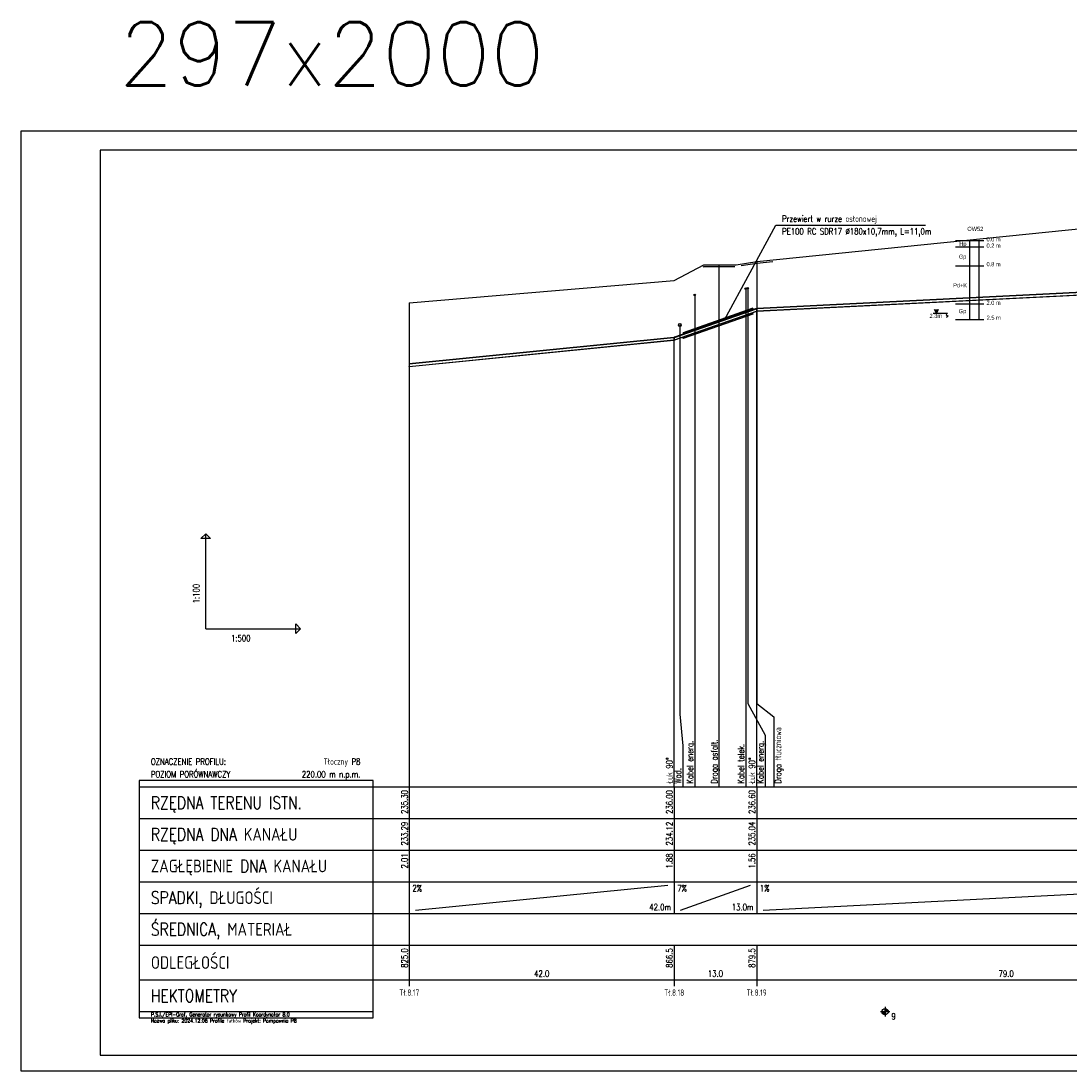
# Model space of a CAD drawing. Header units: metres. Extents: x -25 to 2175, y -3394 to -342.
# Tile 34 of 52: x -25 to 307, y -1077 to -746. Entities that reach past the tile are written whole.
import ezdxf
from ezdxf.enums import TextEntityAlignment as Align

# ---------------------------------------------------------------- set-up
doc = ezdxf.new("R2010")
doc.units = ezdxf.units.M
doc.header["$LTSCALE"] = 0.2
doc.layers.get('0').update_dxf_attribs({"color": 8, "linetype": 'CONTINUOUS'})
for name, color, linetype in [('gleba', 20, 'CONTINUOUS'), ('Linie_tabeli', 7, 'CONTINUOUS'), ('Pomocnicza', 1, 'CONTINUOUS'), ('Pompownia_P8_Liczby', 7, 'CONTINUOUS'), ('Pompownia_P8_Linie_odn', 7, 'CONTINUOUS'), ('Pompownia_P8_Linie_opisowe', 7, 'CONTINUOUS'), ('Pompownia_P8_Linie_tabeli', 7, 'CONTINUOUS'), ('Pompownia_P8_Odcinki', 7, 'CONTINUOUS'), ('Pompownia_P8_Opis_PZ', 7, 'CONTINUOUS'), ('Pompownia_P8_Opis_uzbr_n', 7, 'CONTINUOUS'), ('Pompownia_P8_Rury_ochr', 7, 'CONTINUOUS'), ('Pompownia_P8_Teksty', 7, 'CONTINUOUS'), ('Pompownia_P8_Teren_istn', 3, 'CONTINUOUS'), ('Pompownia_P8_Uzbr_nadz', 7, 'CONTINUOUS'), ('Pompownia_P8_Uzbr_podz', 7, 'CONTINUOUS'), ('Pompownia_P8_Wezly', 7, 'CONTINUOUS'), ('warstwa_nr_0', 8, 'CONTINUOUS')]:
    doc.layers.add(name, color=color, linetype=linetype)
doc.styles.get("Standard").update_dxf_attribs({"font": 'simplex.shx'})

msp = doc.modelspace()

# ---------------------------------------------------------------- hatches: boundary and pattern name
msp.add_hatch(color=256).paths.add_polyline_path([(265.25, -836.67), (264.01, -836.67), (264.63, -837.89)])

# ---------------------------------------------------------------- linework, layer by layer
for p, q in [((264.63, -837.89), (264.01, -836.67)), ((265.25, -836.67), (264.63, -837.89))]:
    msp.add_line(p, q)
at = {"layer": 'Linie_tabeli'}
for p, q in [((270.63, -814.89), (279.63, -814.89)), ((270.63, -816.89), (279.63, -816.89)), ((270.63, -822.89), (279.63, -822.89)), ((270.63, -834.89), (279.63, -834.89)), ((263.59, -837.89), (268.04, -837.89)), ((263.59, -837.89), (268.04, -837.89)), ((263.76, -837.89), (268.2, -837.89)), ((270.63, -839.89), (279.63, -839.89))]:
    msp.add_line(p, q, dxfattribs=at)
msp.add_lwpolyline([(0.29, -1072.31), (1969.29, -1072.31), (1969.29, -786.31), (0.29, -786.31)], close=True, dxfattribs=at)
msp.add_spline([(268.2, -837.89), (267.75, -838.39), (268.28, -838.68), (267.73, -839.23)], degree=3, dxfattribs=at)
at = {"layer": 'Pomocnicza'}
for points in [[(275.08, -814.89), (275.08, -839.89)], [(278.08, -814.89), (278.08, -829.89)], [(278.08, -814.89), (278.08, -839.89)]]:
    msp.add_lwpolyline(points, dxfattribs=at)
at = {"layer": 'Pompownia_P8_Liczby'}
for p, q in [((247.43, -1058.68), (249.41, -1058.41)), ((247.44, -1058.75), (249.4, -1058.34)), ((247.46, -1058.82), (249.38, -1058.27)), ((247.48, -1058.89), (249.36, -1058.2)), ((247.51, -1058.95), (249.33, -1058.14)), ((247.54, -1059.01), (249.3, -1058.08)), ((247.57, -1059.07), (249.27, -1058.01)), ((247.61, -1059.13), (249.23, -1057.96)), ((247.65, -1059.19), (249.19, -1057.9)), ((247.7, -1059.24), (249.14, -1057.85)), ((247.75, -1059.29), (249.09, -1057.8)), ((247.8, -1059.33), (249.04, -1057.76)), ((247.86, -1059.37), (248.98, -1057.72)), ((247.92, -1059.41), (248.92, -1057.68)), ((247.98, -1059.44), (248.86, -1057.65)), ((248.05, -1059.47), (248.8, -1057.62)), ((248.11, -1059.5), (248.73, -1057.59)), ((248.18, -1059.52), (248.66, -1057.57)), ((248.25, -1059.53), (248.59, -1057.56)), ((248.32, -1059.54), (248.53, -1057.55)), ((248.39, -1059.54), (248.46, -1057.55)), ((248.42, -1057.04), (248.42, -1060.04)), ((246.92, -1058.54), (249.92, -1058.54)), ((247.42, -1058.61), (249.42, -1058.47))]:
    msp.add_line(p, q, dxfattribs=at)
msp.add_circle((248.42, -1058.54), 1, dxfattribs=at)
at = {"layer": 'Pompownia_P8_Linie_opisowe'}
for p, q in [((195.92, -822.54), (195.92, -987.54)), ((188.26, -832.09), (188.26, -987.54)), ((204.36, -830.08), (204.36, -987.54))]:
    msp.add_line(p, q, dxfattribs=at)
for points in [[(207.9, -821.54), (207.9, -961.18), (213.23, -965.44), (213.23, -987.54)], [(205, -829.98), (205, -961.18), (210.53, -971.18), (210.53, -987.54)], [(183.54, -841.59), (183.54, -964.58), (184.45, -974.58), (184.45, -987.54)]]:
    msp.add_lwpolyline(points, dxfattribs=at)
at = {"layer": 'Pompownia_P8_Linie_tabeli'}
for p, q in [((98.02, -834.55), (98.02, -1017.54)), ((33.67, -937.54), (33.67, -907.54)), ((33.67, -937.54), (63.67, -937.54)), ((12.65, -987.54), (98.02, -987.54)), ((98.02, -987.54), (1783.36, -987.54)), ((181.75, -987.54), (181.75, -1017.54)), ((207.83, -987.54), (207.83, -1017.54)), ((12.65, -997.54), (98.02, -997.54)), ((98.02, -997.54), (1783.36, -997.54)), ((12.65, -1007.54), (98.02, -1007.54)), ((98.02, -1007.54), (1783.36, -1007.54)), ((12.65, -1017.54), (98.02, -1017.54)), ((98.02, -1017.54), (1783.36, -1017.54)), ((98.02, -1017.54), (98.02, -1038.51)), ((100.02, -1026.54), (179.75, -1018.54)), ((181.75, -1017.54), (181.75, -1027.54)), ((183.75, -1026.54), (205.83, -1018.54)), ((207.83, -1017.54), (207.83, -1027.54)), ((209.83, -1026.54), (363.53, -1018.54)), ((12.65, -1027.54), (98.02, -1027.54)), ((98.02, -1027.54), (1783.36, -1027.54)), ((12.65, -1037.54), (98.02, -1037.54)), ((98.02, -1037.54), (1783.36, -1037.54)), ((98.02, -1037.54), (98.02, -1050.54)), ((181.75, -1037.54), (181.75, -1050.54)), ((207.83, -1037.54), (207.83, -1050.54)), ((12.65, -1048.54), (98.02, -1048.54)), ((98.02, -1048.54), (1783.36, -1048.54)), ((12.65, -1058.54), (86.57, -1058.54))]:
    msp.add_line(p, q, dxfattribs=at)
for points in [[(207.83, -987.54), (207.83, -837.19)], [(181.75, -987.54), (181.75, -846.32)]]:
    msp.add_lwpolyline(points, dxfattribs=at)
for points in [[(33.67, -907.54), (35.17, -909.04), (32.17, -909.04)], [(63.67, -937.54), (62.17, -939.04), (62.17, -936.04)], [(12.65, -1060.54), (86.57, -1060.54), (86.57, -985.54), (12.65, -985.54)]]:
    msp.add_lwpolyline(points, close=True, dxfattribs=at)
at = {"layer": 'Pompownia_P8_Odcinki'}
for points in [[(207.91, -836.39), (365.53, -828.51), (365.53, -828.46), (207.91, -836.34)], [(207.91, -837.19), (365.53, -829.31), (365.53, -829.36), (207.91, -837.24)], [(181.83, -845.5), (207.76, -836.43), (207.76, -836.37), (181.83, -845.45)], [(181.83, -846.29), (207.76, -837.22), (207.76, -837.27), (181.83, -846.35)], [(98.02, -853.9), (181.67, -845.53), (181.67, -845.48), (98.02, -853.85)], [(98.02, -854.69), (181.67, -846.33), (181.67, -846.38), (98.02, -854.75)]]:
    msp.add_lwpolyline(points, close=True, dxfattribs=at)
for points in [[(98.02, -853.9), (98.02, -853.85)], [(98.02, -854.69), (98.02, -854.75)]]:
    msp.add_lwpolyline(points, dxfattribs=at)
at = {"layer": 'Pompownia_P8_Rury_ochr'}
for p, q in [((206.64, -836.35), (206.64, -836.76)), ((206.64, -838.07), (206.64, -837.66)), ((184.64, -844.05), (184.64, -844.46)), ((184.64, -845.77), (184.64, -845.36))]:
    msp.add_line(p, q, dxfattribs=at)
for points in [[(184.64, -844.05), (206.64, -836.35), (206.64, -836.31), (184.64, -844.01)], [(184.64, -845.77), (206.64, -838.07), (206.64, -838.11), (184.64, -845.81)]]:
    msp.add_lwpolyline(points, close=True, dxfattribs=at)
at = {"layer": 'Pompownia_P8_Teksty'}
for p, q in [((197.63, -839.97), (213.87, -810.01)), ((213.87, -810.01), (261.23, -810.01))]:
    msp.add_line(p, q, dxfattribs=at)
at = {"layer": 'Pompownia_P8_Teren_istn'}
msp.add_lwpolyline([(98.02, -834.54), (181.75, -827.54), (191.16, -822.54), (201.3, -822.54), (207.83, -821.54), (365.53, -805.54), (411.67, -807.54), (411.67, -957.54), (487.32, -935.54), (496.22, -934.54), (506.22, -934.54), (516.2, -939.54), (611.65, -923.54), (675.26, -917.54), (879.63, -879.54), (1033.1, -859.54), (1216.2, -839.54)], dxfattribs=at)
at = {"layer": 'Pompownia_P8_Uzbr_nadz'}
for points in [[(202.9, -822.8), (207.83, -822.04), (212.9, -821.53)], [(190.92, -823.17), (191.16, -823.04), (200.92, -823.04)]]:
    msp.add_lwpolyline(points, dxfattribs=at)
at = {"layer": 'Pompownia_P8_Uzbr_podz'}
for centre, radius in [((188.26, -832.09), 0.25), ((204.36, -830.08), 0.25), ((205, -829.98), 0.25), ((183.54, -841.59), 0.472), ((183.54, -841.59), 0.45)]:
    msp.add_circle(centre, radius, dxfattribs=at)
at = {"layer": 'Pompownia_P8_Wezly'}
for p, q in [((207.83, -836.34), (207.76, -836.37)), ((207.76, -836.37), (207.76, -837.27)), ((207.83, -836.4), (207.76, -836.43)), ((207.76, -837.22), (207.83, -837.19)), ((207.76, -837.27), (207.83, -837.24)), ((207.91, -836.34), (207.83, -836.34)), ((207.91, -836.39), (207.83, -836.4)), ((207.83, -837.19), (207.91, -837.19)), ((207.83, -837.24), (207.91, -837.24)), ((207.91, -837.24), (207.91, -836.34)), ((181.75, -845.47), (181.67, -845.48)), ((181.67, -845.48), (181.67, -846.38)), ((181.75, -845.53), (181.67, -845.53)), ((181.83, -845.45), (181.75, -845.47)), ((181.83, -845.5), (181.75, -845.53)), ((181.83, -846.35), (181.83, -845.45)), ((181.67, -846.33), (181.75, -846.32)), ((181.67, -846.38), (181.75, -846.37)), ((181.75, -846.32), (181.83, -846.29)), ((181.75, -846.37), (181.83, -846.35))]:
    msp.add_line(p, q, dxfattribs=at)
at = {"layer": 'warstwa_nr_0'}
msp.add_lwpolyline([(-24.71, -1077.31), (1975.29, -1077.31), (1975.29, -780.31), (-24.71, -780.31)], close=True, dxfattribs=at)

# ---------------------------------------------------------------- texts
at = {"lineweight": 18, "insert": (6.26, -745.87), "char_height": 20, "width": 121.6463, "attachment_point": 1}
msp.add_mtext('297x2000', dxfattribs=at)
at = {"char_height": 1.3, "attachment_point": 1}
for s, insert, width in [('{\\fArial Narrow|b0|i0|c238|p0;\\POW52}', (274.42, -808.38), 11.4659), ('{\\FArial Narrow|c0;0.0 m}', (280.47, -813.86), 8.0951), ('{\\fArial Narrow|b0|i0|c238|p0;0.2 m}', (280.48, -815.83), 8.3702), ('{\\fArial Narrow|b0|i0|c238|p0;0.8 m}', (280.48, -821.71), 8.3702), ('{\\fArial Narrow|b0|i0|c238|p0;2.0 m}', (280.48, -833.92), 8.3702), ('{\\fArial Narrow|b0|i0|c238|p0;2.3m}', (262.47, -838.03), 5.2327), ('{\\fArial Narrow|b0|i0|c238|p0;2.5 m}', (280.53, -838.63), 8.3702)]:
    msp.add_mtext(s, dxfattribs=dict(at, insert=insert, width=width))
at = {"layer": 'gleba', "char_height": 1.3, "width": 11.5025, "attachment_point": 3}
for s, insert in [('{\\fArial Narrow|b0|i0|c238|p34;Hp}', (274.14, -815.28)), ('{\\fArial Narrow|b0|i0|c238|p34;Gp}', (274.1, -819.32)), ('{\\fArial Narrow|b0|i0|c238|p0;Pd+K}', (274.35, -828.41)), ('{\\fArial Narrow|b0|i0|c238|p34;Gp}', (274.1, -836.55))]:
    msp.add_mtext(s, dxfattribs=dict(at, insert=insert))
at = {"layer": 'Pompownia_P8_Liczby', "width": 0.8}
msp.add_text('1:100', height=2, rotation=90, dxfattribs=at).set_placement((31.67, -929.54))
for s, p in [('1:500', (41.67, -941.54)), ('2%', (99.02, -1020.54)), ('7%', (182.75, -1020.54)), ('1%', (208.83, -1020.54)), ('9', (250.42, -1061.04))]:
    msp.add_text(s, height=2, dxfattribs=at).set_placement(p)
for s, p in [('235.30', (97.52, -988.54)), ('236.00', (181.25, -988.54)), ('236.60', (207.33, -988.54)), ('233.29', (97.52, -998.54)), ('234.12', (181.25, -998.54)), ('235.04', (207.33, -998.54)), ('1.88', (181.25, -1008.54)), ('1.56', (207.33, -1008.54)), ('2.01', (97.52, -1008.54)), ('825.0', (97.52, -1038.54)), ('866.5', (181.25, -1038.54)), ('879.5', (207.33, -1038.54))]:
    msp.add_text(s, height=2, rotation=90, dxfattribs=at).set_placement(p, align=Align.RIGHT)
for s, p in [('42.0m', (180.75, -1026.54)), ('13.0m', (206.83, -1026.54))]:
    msp.add_text(s, height=2, dxfattribs=at).set_placement(p, align=Align.RIGHT)
for s, p in [('42.0', (139.89, -1047.54)), ('13.0', (194.79, -1047.54)), ('79.0', (286.68, -1047.54)), ('Tł.8.17', (98.02, -1053.54)), ('Tł.8.18', (181.75, -1053.54)), ('Tł.8.19', (207.83, -1053.54))]:
    msp.add_text(s, height=2, dxfattribs=at).set_placement(p, align=Align.CENTER)
at = {"layer": 'Pompownia_P8_Linie_odn', "width": 0.8}
for s, p in [('Przewiert w rurze osłonowej', (215.87, -809.01)), ('PE100 RC SDR17 %%c180x10,7mm, L=11,0m', (215.87, -813.01))]:
    msp.add_text(s, height=2, dxfattribs=at).set_placement(p)
at = {"layer": 'Pompownia_P8_Linie_tabeli', "width": 0.8}
for s, height, p in [('OZNACZENIE PROFILU:', 2, (16.35, -980.54)), ('POZIOM PORÓWNAWCZY', 2, (16.35, -984.54)), ('RZĘDNA TERENU ISTN.', 4, (16.35, -994.54)), ('RZĘDNA DNA KANAŁU', 4, (16.35, -1004.54)), ('ZAGŁĘBIENIE DNA KANAŁU', 4, (16.35, -1014.54)), ('SPADKI, DŁUGOŚCI', 4, (16.35, -1024.54)), ('ŚREDNICA, MATERIAŁ', 4, (16.35, -1034.54)), ('ODLEGŁOŚCI', 4, (16.35, -1045.04)), ('HEKTOMETRY', 4, (16.35, -1055.54)), ('P.S.I./EPI-Graf, Generator rysunkowy Profil Koordynator 8.0', 1.2, (16.35, -1060.04)), ('Nazwa pliku: 2024.12.06 Profile fałków Projekt: Pompownia P8', 1.2, (16.35, -1062.04))]:
    msp.add_text(s, height=height, dxfattribs=at).set_placement(p)
for s, p in [('Tłoczny P8', (82.57, -980.54)), ('220.00 m n.p.m.', (82.57, -984.54))]:
    msp.add_text(s, height=2, dxfattribs=at).set_placement(p, align=Align.RIGHT)
at = {"layer": 'Pompownia_P8_Opis_PZ', "width": 0.8}
for p in [(181.25, -986.54), (207.33, -986.54)]:
    msp.add_text('Łuk 90%%d', height=2, rotation=90, dxfattribs=at).set_placement(p)
at = {"layer": 'Pompownia_P8_Opis_uzbr_n', "width": 0.8}
for s, p in [('Droga tłuczniowa', (215.59, -986.54)), ('Kabel energ.', (187.76, -986.54)), ('Droga asfalt.', (195.42, -986.54)), ('Kabel telek.', (203.86, -986.54)), ('Kabel energ.', (210.03, -986.54)), ('Wod.', (183.95, -986.54))]:
    msp.add_text(s, height=2, rotation=90, dxfattribs=at).set_placement(p)

doc.saveas('drawing.dxf')
